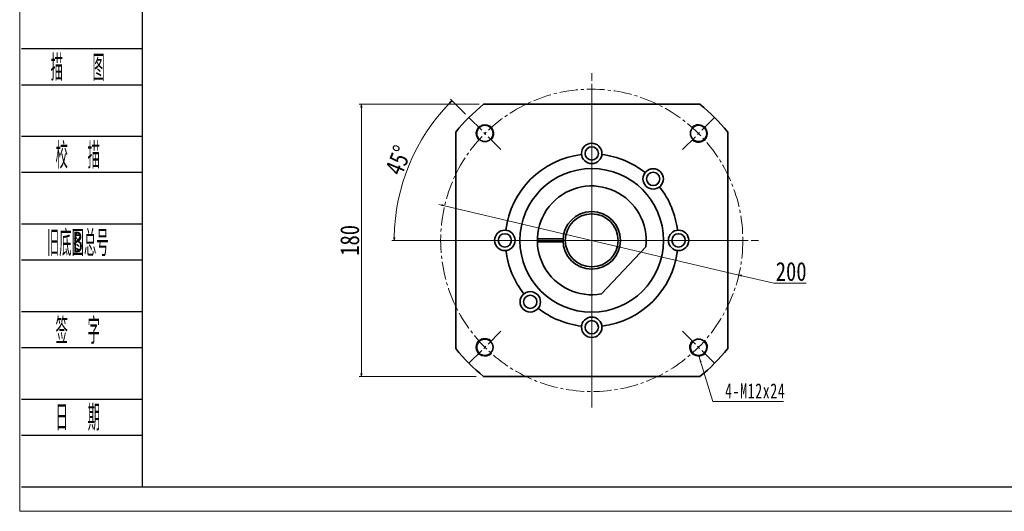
# Model space of a CAD drawing. Header units: millimetres. Extents: x 1888 to 3266, y 2041 to 3004.
# Tile 1 of 5: x 1894 to 2546, y 2041 to 2367. Entities that reach past the tile are written whole.
import ezdxf
from ezdxf.enums import TextEntityAlignment as Align

# ---------------------------------------------------------------- set-up
doc = ezdxf.new("R2010")
doc.units = ezdxf.units.MM
doc.header["$PDSIZE"] = -5
doc.linetypes.add('点画线', pattern=[18, 12, -2, 2, -2])
doc.layers.get('0').update_dxf_attribs({"lineweight": 35})
doc.layers.add('2细线层', color=4, linetype='Continuous')
doc.layers.add('6文字层', color=3, linetype='Continuous')
for name, color, linetype, lineweight in [('中心线层', 1, '点画线', 18), ('图框_外框线', 7, 'Continuous', 18), ('尺寸线层', 3, 'Continuous', 18), ('粗实线层', 7, 'Continuous', 35), ('细实线层', 7, 'Continuous', 18)]:
    doc.layers.add(name, color=color, linetype=linetype, lineweight=lineweight)
doc.styles.add('PC_TEXTSTYLE', font='ISOCP.SHX', dxfattribs={"width": 0.707, "bigfont": 'GBCBIG.SHX'})
doc.styles.get("Standard").update_dxf_attribs({"font": 'SimSun.ttf'})
doc.styles.add('宋体', font='SimSun.ttf', dxfattribs={"width": 0.8})
doc.styles.add('标准', font='txt', dxfattribs={"width": 0.667})
doc.dimstyles.new('A水平标注$0', dxfattribs={"dimtxt": 3.5, "dimasz": 2, "dimexe": 1.5, "dimexo": 3, "dimgap": 1.1, "dimtad": 1, "dimtoh": 1, "dimdec": 4, "dimdsep": 46, "dimtxsty": '宋体', "dimblk": 'OPEN', "dimcen": 3, "dimclrd": 3, "dimclre": 3, "dimclrt": 6, "dimadec": 0, "dimazin": 0, "dimtm": 1e-09, "dimtfac": 1, "dimtdec": 4, "dimtix": 1, "dimtmove": 0, "dimatfit": 3, "dimldrblk": 'OPEN', "dimfxl": 0, "dimlwd": 13, "dimlwe": 13, "dimarcsym": 0})

# ---------------------------------------------------------------- blocks, each defined once
blk = doc.blocks.new('_Open')
at = {"color": 0, "linetype": 'ByBlock', "lineweight": -2}
for p, q in [((-1, 0.17), (0, 0)), ((-1, -0.17), (0, 0)), ((0, 0), (-1, 0))]:
    blk.add_line(p, q, dxfattribs=at)
blk = doc.blocks.new('*X23')
at = {"layer": 'Defpoints', "color": 0, "transparency": 16777216}
for p in [(2200.91, 2310.63), (2120.1, 2130.63), (2199.08, 2130.63)]:
    blk.add_point(p, dxfattribs=at)
at = {"layer": '尺寸线层', "color": 3, "lineweight": 13, "transparency": 16777216}
for p, q in [((2197.91, 2310.63), (2118.6, 2310.63)), ((2120.1, 2308.63), (2120.1, 2132.63)), ((2196.08, 2130.63), (2118.6, 2130.63))]:
    blk.add_line(p, q, dxfattribs=at)
at = {"layer": '尺寸线层', "color": 3, "lineweight": 13, "transparency": 16777216, "xscale": 2, "yscale": 2, "zscale": 2}
for p, rotation in [((2120.1, 2310.63), 90), ((2120.1, 2130.63), 270)]:
    blk.add_blockref('_Open', p, dxfattribs=dict(at, rotation=rotation))
at = {"layer": '尺寸线层', "color": 6, "transparency": 16777216, "insert": (2112.35, 2220.63), "char_height": 12.5, "attachment_point": 5, "rotation": 90, "style": '宋体', "bg_fill": 3, "box_fill_scale": 1.1, "bg_fill_color": 256, "bg_fill_true_color": 13158600, "bg_fill_transparency": 0}
blk.add_mtext('180', dxfattribs=at)
blk = doc.blocks.new('*X24')
at = {"layer": '尺寸线层', "linetype": 'Continuous'}
blk.add_hatch(color=0, dxfattribs=at).paths.add_polyline_path([(-12.38, 30.25), (-10.53, 26.1), (-11.61, 25.78)], flags=0)
at = {"layer": '尺寸线层', "color": 0, "linetype": 'Continuous'}
blk.add_line((-12.38, 30.25), (-3.23, 0), dxfattribs=at)
at = {"layer": '尺寸线层', "color": 0}
for p, q in [((-3.23, 0), (0, 0)), ((0, 0), (43.64, 0)), ((0, 0), (0, 0))]:
    blk.add_line(p, q, dxfattribs=at)
at = {"layer": '尺寸线层', "color": 0, "insert": (5, 2), "char_height": 10, "width": 77.271, "attachment_point": 7, "line_spacing_factor": 1.15057, "style": '标准'}
blk.add_mtext('\\T1.1;4-M12x24', dxfattribs=at)
blk = doc.blocks.new('*X25')
at = {"layer": 'Defpoints', "color": 0, "transparency": 16777216}
for p in [(2175.16, 2243.54), (2369.84, 2197.71)]:
    blk.add_point(p, dxfattribs=at)
at = {"layer": '尺寸线层', "color": 3, "lineweight": 13, "transparency": 16777216}
for p, q in [((2173.21, 2244), (2171.27, 2244.46)), ((2175.16, 2243.54), (2369.84, 2197.71)), ((2393.02, 2192.25), (2371.78, 2197.25)), ((2414.52, 2192.25), (2393.02, 2192.25))]:
    blk.add_line(p, q, dxfattribs=at)
at = {"layer": '尺寸线层', "color": 3, "lineweight": 13, "transparency": 16777216, "xscale": 2, "yscale": 2, "zscale": 2}
for p, rotation in [((2175.16, 2243.54), 346.7506677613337), ((2369.84, 2197.71), 166.7506677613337)]:
    blk.add_blockref('_Open', p, dxfattribs=dict(at, rotation=rotation))
at = {"layer": '尺寸线层', "color": 6, "transparency": 16777216, "insert": (2404.52, 2200), "char_height": 12.5, "attachment_point": 5, "style": '宋体', "bg_fill": 3, "box_fill_scale": 1.1, "bg_fill_color": 256, "bg_fill_true_color": 13158600, "bg_fill_transparency": 0}
blk.add_mtext('200', dxfattribs=at)
blk = doc.blocks.new('*X26')
at = {"layer": 'Defpoints', "color": 0, "transparency": 16777216}
for p in [(2191.18, 2301.94), (2159.27, 2286), (2212.61, 2280.52), (2169.5, 2220.63), (2375.5, 2220.63)]:
    blk.add_point(p, dxfattribs=at)
at = {"layer": '尺寸线层', "color": 3, "lineweight": 13, "transparency": 16777216}
for p, q in [((2189.06, 2304.06), (2178.98, 2314.14)), ((2166.5, 2220.63), (2140.25, 2220.63))]:
    blk.add_line(p, q, dxfattribs=at)
blk.add_arc((2272.5, 2220.63), 130.75, 135.87643, 179.12357, dxfattribs=at)
at = {"layer": '尺寸线层', "color": 3, "lineweight": 13, "transparency": 16777216, "xscale": 2, "yscale": 2, "zscale": 2}
for p, rotation in [((2180.05, 2313.08), 45.43821443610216), ((2141.75, 2220.63), 269.5617850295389)]:
    blk.add_blockref('_Open', p, dxfattribs=dict(at, rotation=rotation))
at = {"layer": '尺寸线层', "color": 6, "transparency": 16777216, "insert": (2144.54, 2273.63), "char_height": 12.5, "attachment_point": 5, "rotation": 67.5, "style": '宋体', "bg_fill": 3, "box_fill_scale": 1.1, "bg_fill_color": 256, "bg_fill_true_color": 13158600, "bg_fill_transparency": 0}
blk.add_mtext('45°', dxfattribs=at)

msp = doc.modelspace()

# ---------------------------------------------------------------- linework, layer by layer
msp.add_lwpolyline([(2362.5, 2292.21), (2362.5, 2149.04)])
for centre, radius in [((2343.21, 2291.34), 5.4), ((2272.5, 2278.13), 6.75), ((2272.5, 2278.13), 4.4), ((2272.5, 2220.63), 47.5), ((2313.16, 2261.28), 6.75), ((2313.16, 2261.28), 4.4), ((2215, 2220.63), 6.75), ((2215, 2220.63), 4.4), ((2330, 2220.63), 6.75), ((2330, 2220.63), 4.4), ((2231.84, 2179.97), 6.75), ((2231.84, 2179.97), 4.4), ((2272.5, 2163.13), 6.75), ((2272.5, 2163.13), 4.4), ((2343.21, 2149.91), 5.4)]:
    msp.add_circle(centre, radius)
for radius, start, end in [(115, 38.49995, 51.50005), (57.15, 96.7414, 173.2586), (57.15, 51.7414, 83.2586), (57.15, 6.7414, 38.2586), (57.15, 186.7414, 218.2586), (57.15, 276.7414, 353.2586), (57.15, 231.7414, 263.2586), (115, 308.49995, 321.50005)]:
    msp.add_arc((2272.5, 2220.63), radius, start, end)
at = {"layer": '2细线层'}
for p, q in [((1895.1, 2347.48), (1974.93, 2347.48)), ((1895.1, 2323.61), (1974.93, 2323.61)), ((1895.1, 2289.51), (1974.93, 2289.51)), ((1895.1, 2265.64), (1974.93, 2265.64)), ((1895.1, 2231.54), (1974.93, 2231.54)), ((1895.1, 2207.67), (1974.93, 2207.67)), ((1895.1, 2173.57), (1974.93, 2173.57)), ((1895.1, 2149.7), (1974.93, 2149.7)), ((1895.1, 2115.59), (1974.93, 2115.59)), ((1895.1, 2091.72), (1974.93, 2091.72)), ((1895.1, 2057.62), (1974.93, 2057.62))]:
    msp.add_line(p, q, dxfattribs=at)
at = {"layer": '中心线层'}
for p, q in [((2272.5, 2110.13), (2272.5, 2331.13)), ((2272.5, 2117.63), (2272.5, 2323.63)), ((2353.82, 2301.94), (2332.39, 2280.52)), ((2162, 2220.63), (2383, 2220.63)), ((2353.82, 2139.31), (2332.39, 2160.73))]:
    msp.add_line(p, q, dxfattribs=at)
at = {"layer": '图框_外框线', "color": 3}
msp.add_lwpolyline([(1893.86, 2041.41), (3255.8, 2041.41), (3255.8, 3004.49), (1893.86, 3004.49)], close=True, dxfattribs=at)
at = {"layer": '图框_外框线', "color": 3, "lineweight": 25}
msp.add_lwpolyline([(1974.93, 2057.62), (3239.58, 2057.62), (3239.58, 2988.28), (1974.93, 2988.28)], close=True, dxfattribs=at)
at = {"layer": '粗实线层'}
msp.add_line((2308.24, 2216.29), (2279.05, 2185.23), dxfattribs=at)
msp.add_circle((2272.5, 2220.63), 19, dxfattribs=at)
msp.add_arc((2272.5, 2220.63), 36, 353.08843, 280.48607, dxfattribs=at)
at = {"layer": '细实线层'}
for centre, start, end in [((2343.21, 2291.34), 225, 136.71913), ((2343.21, 2149.91), 135, 46.71913)]:
    msp.add_arc(centre, 6, start, end, dxfattribs=at)

# ---------------------------------------------------------------- block references
at = {"layer": '尺寸线层'}
msp.add_blockref('*X24', (2355.8, 2114.05), dxfattribs=at)

# ---------------------------------------------------------------- texts
at = {"layer": '6文字层', "color": 3, "style": 'PC_TEXTSTYLE'}
for s, width, p in [('描   图', 0.6667, (1932.3, 2335.54)), ('校  描', 0.667, (1932.3, 2277.57)), ('旧底图总号', 0.667, (1932.3, 2219.6)), ('签  字', 0.667, (1932.3, 2161.63)), ('日  期', 0.667, (1932.33, 2104))]:
    msp.add_text(s, height=17.05, dxfattribs=dict(at, width=width)).set_placement(p, align=Align.MIDDLE)
at = {"layer": '6文字层', "width": 0.707}
msp.add_text('B', height=13.64, dxfattribs=at).set_placement((1932.3, 2219.6), align=Align.MIDDLE)

# ---------------------------------------------------------------- next in the draw order: dimensions: what is measured, and where the dimension line sits
at = {"layer": '尺寸线层'}
dim = msp.add_linear_dim(base=(2120.1, 2130.63), p1=(2200.91, 2310.63), p2=(2199.08, 2130.63), angle=270, dimstyle='A水平标注$0', override={"dimtxt": 12.5, "dimgap": 1.5, "dimdec": 1, "dimpost": '<>', "dimblk": 'Open', "dimtvp": 0.1, "dimtfill": 1, "dimtfillclr": 256}, dxfattribs=at)
dim.commit()
dim.dimension.update_dxf_attribs({"geometry": '*X23', "text_midpoint": (2120.1, 2220.63), "dimtype": 160})

# ---------------------------------------------------------------- next in the draw order: linework, layer by layer
for points in [[(2200.91, 2310.63), (2344.09, 2310.63)], [(2182.5, 2149.04), (2182.5, 2292.21)], [(2344.09, 2130.63), (2200.91, 2130.63)]]:
    msp.add_lwpolyline(points)
for centre in [(2201.79, 2291.34), (2201.79, 2149.91)]:
    msp.add_circle(centre, 5.4)
for start, end in [(128.49995, 141.50005), (218.49995, 231.50005)]:
    msp.add_arc((2272.5, 2220.63), 115, start, end)
at = {"layer": '中心线层'}
for p, q in [((2191.18, 2301.94), (2212.61, 2280.52)), ((2169.5, 2220.63), (2375.5, 2220.63)), ((2191.18, 2139.31), (2212.61, 2160.73))]:
    msp.add_line(p, q, dxfattribs=at)
msp.add_circle((2272.5, 2220.63), 100, dxfattribs=at)
at = {"layer": '细实线层'}
for centre, start, end in [((2201.79, 2291.34), 315, 226.71913), ((2201.79, 2149.91), 45, 316.71913)]:
    msp.add_arc(centre, 6, start, end, dxfattribs=at)

# ---------------------------------------------------------------- next in the draw order: dimensions: what is measured, and where the dimension line sits
at = {"layer": '尺寸线层'}
dim = msp.add_diameter_dim_2p(p1=(2175.16, 2243.54), p2=(2369.84, 2197.71), dimstyle='A水平标注$0', override={"dimtxt": 12.5, "dimgap": 1.5, "dimdec": 1, "dimpost": '<>', "dimblk": 'Open', "dimtvp": 0.1, "dimtfill": 1, "dimtfillclr": 256}, dxfattribs=at)
dim.commit()
dim.dimension.update_dxf_attribs({"geometry": '*X25', "text_midpoint": (2393.02, 2192.25), "dimtype": 163})

# ---------------------------------------------------------------- next in the draw order: dimensions: what is measured, and where the dimension line sits
dim = msp.add_angular_dim_2l(base=(2159.27, 2286), line1=((2169.5, 2220.63), (2375.5, 2220.63)), line2=((2191.18, 2301.94), (2212.61, 2280.52)), dimstyle='A水平标注$0', override={"dimtxt": 12.5, "dimgap": 1.5, "dimdec": 1, "dimpost": '<>', "dimblk": 'Open', "dimtvp": 0.1, "dimtfill": 1, "dimtfillclr": 256}, dxfattribs=at)
dim.commit()
dim.dimension.update_dxf_attribs({"geometry": '*X26', "text_midpoint": (2144.54, 2273.63)})

# ---------------------------------------------------------------- next in the draw order: linework, layer by layer
at = {"layer": '粗实线层'}
for p, q in [((2236.5, 2221.63), (2253.53, 2221.63)), ((2236.5, 2219.63), (2253.53, 2219.63))]:
    msp.add_line(p, q, dxfattribs=at)
msp.add_circle((2272.5, 2220.63), 17.5, dxfattribs=at)

doc.saveas('drawing.dxf')
